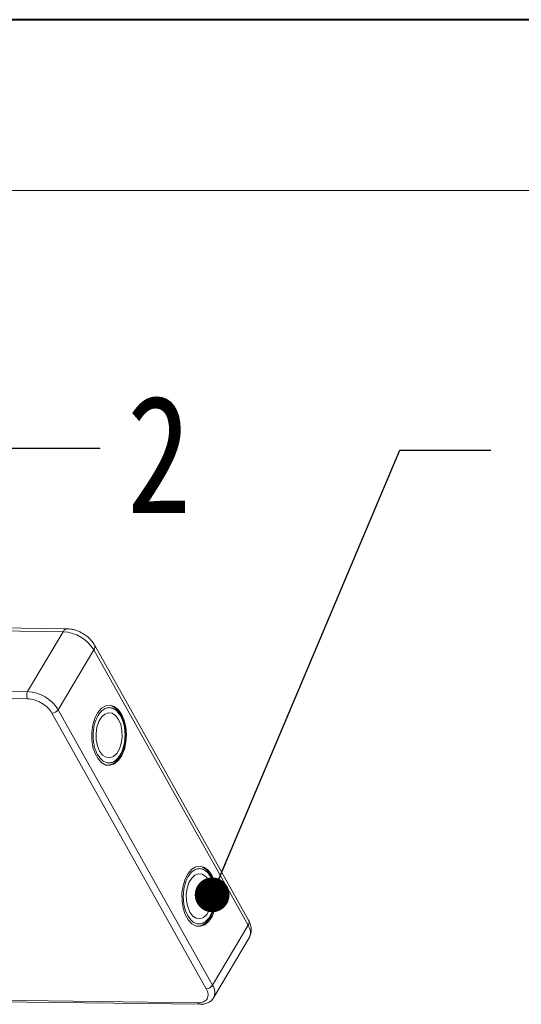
# Model space of a CAD drawing. Header units: millimetres. Extents: x -1595 to 486, y -108 to 1350.
# Tile 43 of 52: x -92 to -20, y 1209 to 1350. Entities that reach past the tile are written whole.
import ezdxf

# ---------------------------------------------------------------- set-up
doc = ezdxf.new("R2010")
doc.units = ezdxf.units.MM
doc.styles.get("Standard").update_dxf_attribs({"font": '仿宋_GB2312.ttf', "width": 0.8})
doc.dimstyles.new('ISO-25.1', dxfattribs={"dimtxt": 6, "dimasz": 5, "dimexe": 3.5, "dimexo": 0.625, "dimgap": 1.5, "dimtad": 1, "dimtoh": 1, "dimtxsty": 'Standard', "dimcen": 2.5, "dimadec": 0, "dimazin": 0, "dimtfac": 1, "dimtmove": 0, "dimatfit": 3, "dimfxl": 0, "dimarcsym": 0})

msp = doc.modelspace()

# ---------------------------------------------------------------- linework, layer by layer
at = {"color": 7, "lineweight": 40}
msp.add_line((467.158, 1350.477), (-1595.044, 1350.477), dxfattribs=at)
at = {"color": 7, "lineweight": 13}
msp.add_line((442.608, 1325.927), (-1472.293, 1325.927), dxfattribs=at)
at = {"color": 7, "linetype": 'Continuous', "lineweight": 15}
for p, q in [((-128.733, 1262.987), (-85.813, 1262.435)), ((-85.217, 1262.85), (-128.137, 1263.403)), ((-85.813, 1262.435), (-90.939, 1253.816)), ((-86.548, 1251.204), (-81.422, 1259.823)), ((-81.422, 1259.823), (-59.219, 1220.193)), ((-59.138, 1220.915), (-81.341, 1260.545)), ((-90.939, 1253.816), (-145.529, 1254.518)), ((-90.952, 1252.794), (-145.543, 1253.497)), ((-64.345, 1211.574), (-86.548, 1251.204)), ((-65.236, 1211.075), (-87.439, 1250.705)), ((-59.219, 1220.193), (-64.345, 1211.574)), ((-64.189, 1209.765), (-59.063, 1218.384)), ((-100.189, 1209.269), (-66.15, 1208.831)), ((-100.064, 1209.479), (-66.442, 1209.046))]:
    msp.add_line(p, q, dxfattribs=at)
at = {"color": 7, "linetype": 'Continuous', "lineweight": 15, "flags": 128}
for points in [[(-77.411, 1250.575), (-77.898, 1251.247), (-78.468, 1251.686), (-79.086, 1251.864), (-79.712, 1251.77), (-80.307, 1251.41), (-80.833, 1250.806), (-81.259, 1249.996), (-81.556, 1249.032), (-81.707, 1247.973), (-81.701, 1246.887), (-81.54, 1245.841), (-81.232, 1244.902), (-80.799, 1244.127), (-80.266, 1243.567), (-79.667, 1243.256), (-79.041, 1243.214), (-78.425, 1243.443), (-77.86, 1243.929), (-77.38, 1244.642), (-77.016, 1245.536), (-76.79, 1246.555), (-76.717, 1247.636), (-76.801, 1248.711), (-77.038, 1249.711), (-77.411, 1250.575)], [(-77.863, 1249.814), (-78.284, 1250.374), (-78.78, 1250.704), (-79.312, 1250.777), (-79.837, 1250.587), (-80.312, 1250.15), (-80.698, 1249.5), (-80.964, 1248.692), (-81.09, 1247.789), (-81.063, 1246.865), (-80.888, 1245.996), (-80.577, 1245.251), (-80.157, 1244.691), (-79.66, 1244.361), (-79.128, 1244.288), (-78.604, 1244.478), (-78.129, 1244.915), (-77.743, 1245.565), (-77.476, 1246.374), (-77.351, 1247.276), (-77.377, 1248.2), (-77.553, 1249.069), (-77.863, 1249.814)], [(-64.435, 1227.414), (-64.922, 1228.086), (-65.493, 1228.525), (-66.11, 1228.703), (-66.736, 1228.609), (-67.331, 1228.249), (-67.858, 1227.645), (-68.283, 1226.835), (-68.58, 1225.871), (-68.731, 1224.812), (-68.725, 1223.726), (-68.564, 1222.68), (-68.256, 1221.741), (-67.823, 1220.967), (-67.29, 1220.407), (-66.691, 1220.096), (-66.065, 1220.053), (-65.449, 1220.283), (-64.884, 1220.769), (-64.404, 1221.481), (-64.04, 1222.375), (-63.814, 1223.395), (-63.741, 1224.476), (-63.826, 1225.55), (-64.062, 1226.55), (-64.435, 1227.414)], [(-64.888, 1226.653), (-65.308, 1227.214), (-65.805, 1227.543), (-66.337, 1227.616), (-66.861, 1227.427), (-67.336, 1226.989), (-67.722, 1226.34), (-67.989, 1225.531), (-68.114, 1224.628), (-68.088, 1223.705), (-67.912, 1222.835), (-67.602, 1222.09), (-67.181, 1221.53), (-66.685, 1221.2), (-66.153, 1221.128), (-65.628, 1221.317), (-65.153, 1221.755), (-64.767, 1222.404), (-64.501, 1223.213), (-64.375, 1224.116), (-64.401, 1225.039), (-64.577, 1225.909), (-64.888, 1226.653)]]:
    msp.add_lwpolyline(points, dxfattribs=at)
at = {"color": 7, "linetype": 'Continuous', "lineweight": 15}
for centre, radius, start, end in [((-85.178, 1262.159), 0.692, 93.19393, 156.52428), ((-86.137, 1256.893), 5.552, 31.86538, 86.65442), ((-81.967, 1260.25), 0.692, 321.98731, 25.31936), ((-89.96, 1253.292), 1.11, 151.86538, 206.65442), ((-91.263, 1248.274), 5.552, 31.86538, 86.65442), ((-87.476, 1251.815), 1.11, 271.86957, 326.65022), ((-59.804, 1220.624), 0.727, 323.63456, 23.5651), ((-60.667, 1219.157), 1.781, 334.27323, 35.55874), ((-65.273, 1212.185), 1.11, 271.86957, 326.65022), ((-65.789, 1210.54), 1.776, 333.72412, 35.60878), ((-66.108, 1209.193), 0.365, 203.70372, 262.82856)]:
    msp.add_arc(centre, radius, start, end, dxfattribs=at)
for points, knots in [([(-82.992, 1262.179), (-83.271, 1262.327), (-83.659, 1262.532), (-84.256, 1262.721), (-84.72, 1262.828), (-85.063, 1262.838), (-85.216, 1262.842)], [0, 0, 0, 0, 0.3887075, 0.5419265, 0.7950985, 1, 1, 1, 1]), ([(-81.351, 1260.542), (-81.368, 1260.579), (-81.465, 1260.792), (-81.72, 1261.11), (-82.094, 1261.515), (-82.51, 1261.87), (-82.832, 1262.076), (-82.992, 1262.179)], [0, 0, 0, 0, 0.0548156, 0.3174904, 0.525899, 0.7640832, 1, 1, 1, 1]), ([(-87.439, 1250.705), (-87.616, 1250.964), (-87.888, 1251.363), (-88.45, 1251.846), (-88.94, 1252.18), (-89.467, 1252.451), (-90.16, 1252.715), (-90.64, 1252.763), (-90.952, 1252.794)], [0, 0, 0, 0, 0.23945684, 0.36836066, 0.5, 0.63163934, 0.76054316, 1, 1, 1, 1]), ([(-80.879, 1244.744), (-81.056, 1245.137), (-81.329, 1245.742), (-81.492, 1246.749), (-81.531, 1247.562), (-81.472, 1248.377), (-81.277, 1249.368), (-80.845, 1250.432), (-80.218, 1251.149), (-79.64, 1251.456), (-79.168, 1251.535), (-78.701, 1251.442), (-78.124, 1251.13), (-77.784, 1250.64), (-77.562, 1250.321)], [0, 0, 0, 0, 0.1197284, 0.1841803, 0.25, 0.3158197, 0.3802716, 0.5, 0.6197284, 0.6841803, 0.75, 0.8158197, 0.8802716, 1, 1, 1, 1]), ([(-77.496, 1250.396), (-77.532, 1250.469), (-77.659, 1250.73), (-77.94, 1251.097), (-78.338, 1251.493), (-78.649, 1251.652), (-78.807, 1251.733)], [0, 0, 0, 0, 0.1122743, 0.4005757, 0.6960422, 1, 1, 1, 1]), ([(-77.562, 1250.321), (-77.385, 1249.928), (-77.112, 1249.323), (-76.949, 1248.316), (-76.91, 1247.503), (-76.969, 1246.689), (-77.164, 1245.697), (-77.596, 1244.633), (-78.223, 1243.917), (-78.801, 1243.609), (-79.272, 1243.53), (-79.74, 1243.623), (-80.316, 1243.935), (-80.657, 1244.425), (-80.879, 1244.744)], [0, 0, 0, 0, 0.1197284, 0.1841803, 0.25, 0.3158197, 0.3802716, 0.5, 0.6197284, 0.6841803, 0.75, 0.8158197, 0.8802716, 1, 1, 1, 1]), ([(-76.86, 1247.502), (-76.868, 1247.838), (-76.88, 1248.309), (-76.988, 1248.975), (-77.118, 1249.509), (-77.293, 1250.018), (-77.439, 1250.29), (-77.496, 1250.396)], [0, 0, 0, 0, 0.3177593, 0.4453764, 0.6542516, 0.8661403, 1, 1, 1, 1]), ([(-79.255, 1243.249), (-79.2, 1243.252), (-78.949, 1243.267), (-78.534, 1243.496), (-78.058, 1243.892), (-77.643, 1244.441), (-77.326, 1245.065), (-77.11, 1245.696), (-76.974, 1246.279), (-76.884, 1246.869), (-76.868, 1247.289), (-76.86, 1247.502)], [0, 0, 0, 0, 0.0399521, 0.1815198, 0.3192018, 0.4487375, 0.5955864, 0.7080678, 0.7963288, 0.8969917, 1, 1, 1, 1]), ([(-67.903, 1221.583), (-68.08, 1221.977), (-68.353, 1222.582), (-68.516, 1223.589), (-68.555, 1224.402), (-68.496, 1225.216), (-68.301, 1226.207), (-67.869, 1227.271), (-67.242, 1227.988), (-66.664, 1228.295), (-66.193, 1228.374), (-65.725, 1228.281), (-65.149, 1227.97), (-64.808, 1227.479), (-64.586, 1227.16)], [0, 0, 0, 0, 0.1197284, 0.1841803, 0.25, 0.3158197, 0.3802716, 0.5, 0.6197284, 0.6841803, 0.75, 0.8158197, 0.8802716, 1, 1, 1, 1]), ([(-64.52, 1227.235), (-64.556, 1227.308), (-64.683, 1227.569), (-64.965, 1227.937), (-65.362, 1228.333), (-65.673, 1228.492), (-65.831, 1228.572)], [0, 0, 0, 0, 0.1122743, 0.4005757, 0.6960422, 1, 1, 1, 1]), ([(-64.586, 1227.16), (-64.409, 1226.767), (-64.136, 1226.162), (-63.973, 1225.155), (-63.934, 1224.342), (-63.993, 1223.528), (-64.188, 1222.537), (-64.62, 1221.473), (-65.247, 1220.756), (-65.825, 1220.449), (-66.297, 1220.37), (-66.764, 1220.463), (-67.34, 1220.774), (-67.681, 1221.265), (-67.903, 1221.583)], [0, 0, 0, 0, 0.1197284, 0.1841803, 0.25, 0.3158197, 0.3802716, 0.5, 0.6197284, 0.6841803, 0.75, 0.8158197, 0.8802716, 1, 1, 1, 1]), ([(-63.884, 1224.342), (-63.893, 1224.678), (-63.905, 1225.149), (-64.013, 1225.814), (-64.143, 1226.348), (-64.317, 1226.857), (-64.463, 1227.13), (-64.52, 1227.235)], [0, 0, 0, 0, 0.3177593, 0.4453764, 0.6542516, 0.8661403, 1, 1, 1, 1]), ([(-66.279, 1220.088), (-66.224, 1220.092), (-65.973, 1220.107), (-65.559, 1220.335), (-65.082, 1220.731), (-64.667, 1221.28), (-64.35, 1221.905), (-64.134, 1222.535), (-63.998, 1223.119), (-63.908, 1223.708), (-63.892, 1224.129), (-63.884, 1224.342)], [0, 0, 0, 0, 0.0399521, 0.1815198, 0.3192018, 0.4487375, 0.5955864, 0.7080678, 0.7963288, 0.8969917, 1, 1, 1, 1]), ([(-59.06, 1218.393), (-58.96, 1218.604), (-58.762, 1219.023), (-58.733, 1219.727), (-58.859, 1220.365), (-59.059, 1220.744), (-59.148, 1220.912)], [0, 0, 0, 0, 0.2632471, 0.5220913, 0.7895242, 1, 1, 1, 1]), ([(-66.442, 1209.046), (-66.161, 1209.07), (-65.728, 1209.106), (-65.323, 1209.356), (-65.093, 1209.617), (-64.974, 1209.943), (-64.948, 1210.418), (-65.123, 1210.816), (-65.236, 1211.075)], [0, 0, 0, 0, 0.2394568, 0.3683607, 0.5, 0.6316393, 0.7605432, 1, 1, 1, 1]), ([(-66.153, 1208.839), (-66.006, 1208.839), (-65.666, 1208.84), (-65.17, 1208.96), (-64.689, 1209.207), (-64.348, 1209.485), (-64.243, 1209.707), (-64.217, 1209.763)], [0, 0, 0, 0, 0.18078774, 0.41872236, 0.66287196, 0.91562272, 1, 1, 1, 1])]:
    msp.add_open_spline(points, degree=3, knots=knots, dxfattribs=at)

# ---------------------------------------------------------------- texts
at = {"color": 5, "lineweight": 9, "insert": (-76.668, 1296.464), "char_height": 16.97, "width": 2.54554, "attachment_point": 1}
msp.add_mtext('2', dxfattribs=at)

# ---------------------------------------------------------------- leaders
at = {"color": 5, "lineweight": 9}
for points in [[(-113.05, 1242.634), (-93.565, 1288.827), (-80.486, 1288.827)], [(-64.388, 1224.577), (-37.361, 1288.539), (-24.282, 1288.539)]]:
    msp.add_leader(points, dimstyle='ISO-25.1', override={"dimgap": 1.5, "dimtad": 0, "dimldrblk": 'Dot'}, dxfattribs=at)

doc.saveas('drawing.dxf')
